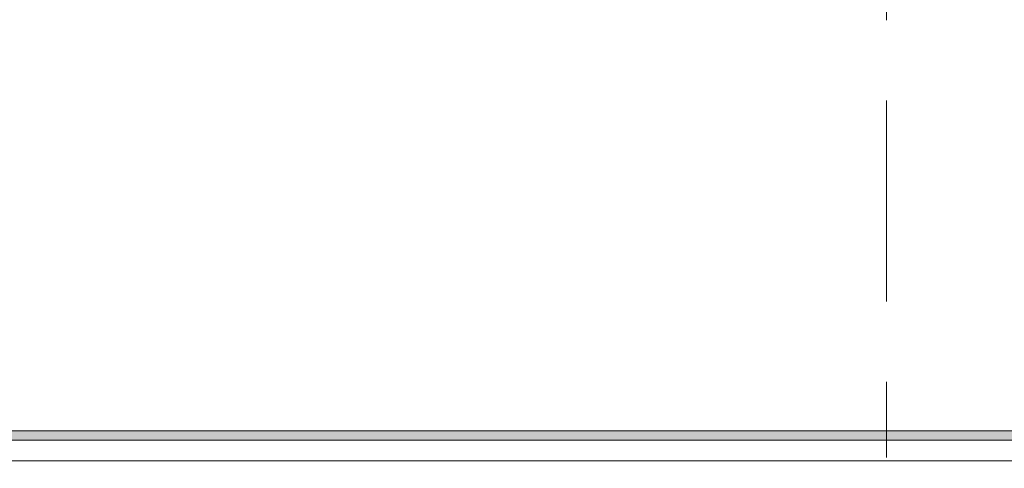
# Model space of a CAD drawing. Header units: metres. Extents: x -3.6 to 84.5, y -11 to 16.8.
# Tile 84 of 256: x 21 to 22.3, y 0.7 to 1.3. Entities that reach past the tile are written whole.
import ezdxf

# ---------------------------------------------------------------- set-up
doc = ezdxf.new("R2010")
doc.units = ezdxf.units.M
doc.header["$MEASUREMENT"] = 0
doc.linetypes.add('Strichlinie doppelt', pattern=[0.546806, 0.264583, -0.105833, 0.070556, -0.105833])
doc.layers.add('451 - Universal.Achsen Raster', color=7, linetype='Continuous')
doc.layers.add('653 - Abdeckung.TB Verkofferung', color=7, linetype='Continuous')

msp = doc.modelspace()

# ---------------------------------------------------------------- hatches: boundary and pattern name
at = {"layer": '653 - Abdeckung.TB Verkofferung', "linetype": 'Continuous', "lineweight": 0, "true_color": 0x000000}
h = msp.add_hatch(dxfattribs=at)
h.set_pattern_fill('Gips_0001', color=18, style=0, pattern_type=2)
h.set_pattern_definition([(45, (0, 0), (-0.01767767, 0.01767767), [0, -0.025])])
h.paths.add_polyline_path([(18.61, 0.757), (36.46, 0.757), (36.46, 0.7695), (18.61, 0.7695)])

# ---------------------------------------------------------------- linework, layer by layer
at = {"layer": '451 - Universal.Achsen Raster', "color": 160, "linetype": 'Strichlinie doppelt', "lineweight": 9, "true_color": 0x3232ff}
msp.add_line((22.13, -10.585), (22.13, 16.355), dxfattribs=at)
at = {"layer": '653 - Abdeckung.TB Verkofferung', "color": 7, "linetype": 'Continuous', "lineweight": 9}
msp.add_line((18.61, 0.7695), (39.97, 0.7695), dxfattribs=at)
at = {"layer": '653 - Abdeckung.TB Verkofferung', "color": 7, "linetype": 'Continuous', "lineweight": 5}
for p, q in [((36.46, 0.7695), (18.61, 0.7695)), ((36.46, 0.757), (18.61, 0.757)), ((36.46, 0.73), (18.61, 0.73))]:
    msp.add_line(p, q, dxfattribs=at)

doc.saveas('drawing.dxf')
